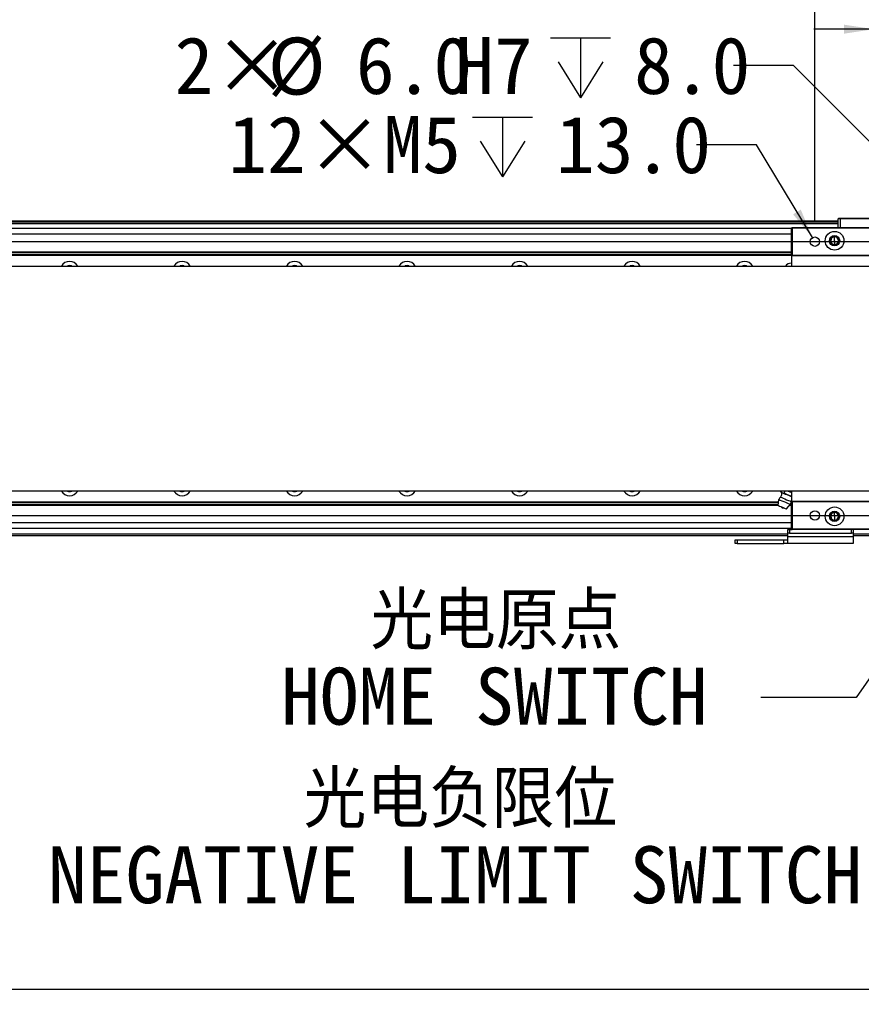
# Model space of a CAD drawing. Header units: millimetres. Extents: x 40 to 3320, y 40 to 2336.
# Tile 11 of 14: x 1680 to 2129, y 1526 to 2051. Entities that reach past the tile are written whole.
import ezdxf

# ---------------------------------------------------------------- set-up
doc = ezdxf.new("R2010")
doc.units = ezdxf.units.MM
doc.header["$LTSCALE"] = 8
doc.layers.add('DIMNS', color=7, linetype='Continuous')
doc.styles.add('SLDTEXTSTYLE7', font='txt')
doc.styles.add('SLDTEXTSTYLE8', font='txt', dxfattribs={"bigfont": 'bigfont'})
doc.dimstyles.new('SLDDIMSTYLE0', dxfattribs={"dimtxt": 30.4, "dimasz": 16, "dimexe": 0, "dimexo": 0.0625, "dimgap": 7.6, "dimtad": 2, "dimdec": 1, "dimrnd": 1e-09, "dimzin": 4, "dimdsep": 46, "dimtxsty": 'SLDTEXTSTYLE7', "dimsah": 1, "dimcen": 0.09, "dimadec": 0, "dimazin": 1, "dimtfac": 1, "dimtdec": 1, "dimtmove": 0, "dimatfit": 0, "dimfxl": 0, "dimfrac": 2, "dimtolj": 1, "dimtzin": 12, "dimarcsym": 0})
doc.dimstyles.new('SLDDIMSTYLE1', dxfattribs={"dimtxt": 30.4, "dimasz": 16, "dimexe": 0, "dimexo": 0.0625, "dimgap": 7.6, "dimtad": 0, "dimtih": 1, "dimtoh": 1, "dimdec": 1, "dimrnd": 1e-09, "dimzin": 4, "dimdsep": 46, "dimtxsty": 'SLDTEXTSTYLE7', "dimsah": 1, "dimcen": 0, "dimadec": 0, "dimazin": 1, "dimtfac": 1, "dimtdec": 1, "dimtofl": 0, "dimtmove": 0, "dimatfit": 3, "dimfxl": 0, "dimfrac": 2, "dimtolj": 1, "dimtzin": 12, "dimarcsym": 0})
doc.dimstyles.new('SLDDIMSTYLE2', dxfattribs={"dimtxt": 30.4, "dimasz": 16, "dimexe": 0, "dimexo": 0.0625, "dimgap": 7.6, "dimtad": 0, "dimtih": 1, "dimtoh": 1, "dimdec": 1, "dimrnd": 1e-09, "dimzin": 12, "dimdsep": 46, "dimtxsty": 'SLDTEXTSTYLE7', "dimsah": 1, "dimcen": 0, "dimadec": 0, "dimazin": 3, "dimtfac": 1, "dimtdec": 1, "dimtofl": 0, "dimtmove": 0, "dimatfit": 3, "dimfxl": 0, "dimfrac": 2, "dimtolj": 1, "dimtzin": 12, "dimarcsym": 0})
doc.dimstyles.new('SLDDIMSTYLE3', dxfattribs={"dimtxt": 30.4, "dimasz": 16, "dimexe": 0, "dimexo": 0.0625, "dimgap": 7.6, "dimtad": 2, "dimdec": 1, "dimrnd": 1e-09, "dimzin": 4, "dimdsep": 46, "dimtxsty": 'SLDTEXTSTYLE7', "dimsah": 1, "dimcen": 0.09, "dimadec": 0, "dimazin": 1, "dimtfac": 1, "dimtdec": 1, "dimtofl": 0, "dimtmove": 0, "dimatfit": 3, "dimfxl": 0, "dimfrac": 2, "dimtolj": 1, "dimtzin": 12, "dimarcsym": 0})
doc.dimstyles.new('SLDDIMSTYLE4', dxfattribs={"dimtxt": 0.18, "dimasz": 16, "dimexe": 0, "dimexo": 0.0625, "dimgap": 0, "dimtad": 0, "dimtih": 1, "dimtoh": 1, "dimdec": 0, "dimrnd": 1e-09, "dimzin": 0, "dimdsep": 46, "dimtxsty": 'Standard', "dimsah": 1, "dimcen": 0.09, "dimadec": 0, "dimazin": 0, "dimtfac": 16, "dimtdec": 0, "dimtofl": 0, "dimtmove": 0, "dimatfit": 3, "dimfxl": 0, "dimfrac": 2, "dimtolj": 1, "dimtzin": 0, "dimarcsym": 0})

# ---------------------------------------------------------------- blocks, each defined once
blk = doc.blocks.new('_D_3')
at = {"layer": 'DIMNS'}
for p, q in [((2385.37, 1932.5), (2385.37, 1964.5)), ((479.6, 1932.5), (2393.37, 1932.5)), ((2385.37, 1786.5), (2385.37, 1932.5)), ((479.6, 1786.5), (2393.37, 1786.5)), ((2385.37, 1786.5), (2385.37, 1754.5))]:
    blk.add_line(p, q, dxfattribs=at)
for points in [[(2385.37, 1932.5), (2387.77, 1948.5), (2382.97, 1948.5)], [(2385.37, 1786.5), (2382.97, 1770.5), (2387.77, 1770.5)]]:
    blk.add_solid(points, dxfattribs=at)
at = {"layer": 'DIMNS', "insert": (2345.48, 1826.14), "char_height": 30.4, "attachment_point": 1, "rotation": 90, "style": 'SLDTEXTSTYLE7'}
blk.add_mtext('146.0', dxfattribs=at)
blk = doc.blocks.new('_D_6')
at = {"layer": 'DIMNS'}
for p, q in [((2135.94, 1942.66), (2135.94, 2053.84)), ((2237.94, 1942.66), (2237.94, 2053.84)), ((2135.94, 2045.84), (2103.94, 2045.84)), ((2135.94, 2045.84), (2237.94, 2045.84)), ((2237.94, 2045.84), (2269.94, 2045.84))]:
    blk.add_line(p, q, dxfattribs=at)
for points in [[(2135.94, 2045.84), (2119.94, 2048.24), (2119.94, 2043.44)], [(2237.94, 2045.84), (2253.94, 2043.44), (2253.94, 2048.24)]]:
    blk.add_solid(points, dxfattribs=at)
at = {"layer": 'DIMNS', "insert": (2143.69, 2085.73), "char_height": 30.4, "attachment_point": 1, "style": 'SLDTEXTSTYLE7'}
blk.add_mtext('102.0', dxfattribs=at)
blk = doc.blocks.new('_D_7')
at = {"layer": 'DIMNS'}
for p, q in [((2104.44, 1942.66), (2104.44, 2096)), ((2269.44, 1942.66), (2269.44, 2096)), ((2104.44, 2088), (2269.44, 2088))]:
    blk.add_line(p, q, dxfattribs=at)
for points in [[(2104.44, 2088), (2120.44, 2085.6), (2120.44, 2090.4)], [(2269.44, 2088), (2253.44, 2090.4), (2253.44, 2085.6)]]:
    blk.add_solid(points, dxfattribs=at)
at = {"layer": 'DIMNS', "insert": (2143.69, 2127.89), "char_height": 30.4, "attachment_point": 1, "style": 'SLDTEXTSTYLE7'}
blk.add_mtext('165.0', dxfattribs=at)
blk = doc.blocks.new('SW_SYMBOL_HOLE_DEPTH')
at = {"layer": 'DIMNS', "color": 0}
for p, q in [((0, 7000), (6400, 7000)), ((3200, 7000), (3200, 600)), ((800, 4440), (3200, 600)), ((5600, 4440), (3200, 600))]:
    blk.add_line(p, q, dxfattribs=at)
blk = doc.blocks.new('_D_8')
at = {"layer": 'DIMNS'}
for p, q in [((2092.95, 2026.5), (2060.95, 2026.5)), ((2184.82, 1934.62), (2092.95, 2026.5))]:
    blk.add_line(p, q, dxfattribs=at)
blk.add_solid([(2184.82, 1934.62), (2175.21, 1947.63), (2171.81, 1944.24)], dxfattribs=at)
at = {"layer": 'DIMNS', "xscale": 0.004985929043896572, "yscale": 0.004985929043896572, "zscale": 0.004985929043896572}
blk.add_blockref('SW_SYMBOL_HOLE_DEPTH', (1963.5, 2006.25), dxfattribs=at)
at = {"layer": 'DIMNS', "char_height": 30.4, "attachment_point": 1, "style": 'SLDTEXTSTYLE7'}
for s, insert in [('2×', (1762.93, 2041.69)), ('%%c', (1812.67, 2041.39)), ('6.0', (1859.64, 2041.69)), ('H7', (1912.58, 2041.69)), ('8.0', (2008, 2041.69))]:
    blk.add_mtext(s, dxfattribs=dict(at, insert=insert))
blk = doc.blocks.new('_D_9')
at = {"layer": 'DIMNS'}
for p, q in [((2073.25, 1984.15), (2041.25, 1984.15)), ((2103.15, 1934.64), (2073.25, 1984.15))]:
    blk.add_line(p, q, dxfattribs=at)
blk.add_solid([(2103.15, 1934.64), (2096.93, 1949.58), (2092.83, 1947.09)], dxfattribs=at)
at = {"layer": 'DIMNS', "xscale": 0.004985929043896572, "yscale": 0.004985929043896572, "zscale": 0.004985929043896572}
blk.add_blockref('SW_SYMBOL_HOLE_DEPTH', (1921.85, 1964.02), dxfattribs=at)
at = {"layer": 'DIMNS', "char_height": 30.4, "attachment_point": 1, "style": 'SLDTEXTSTYLE7'}
for s, insert in [('12×M5', (1791.59, 1999.46)), ('13.0', (1966.35, 1999.46))]:
    blk.add_mtext(s, dxfattribs=dict(at, insert=insert))
blk = doc.blocks.new('_D_10')
at = {"layer": 'DIMNS'}
for p, q in [((386.94, 1718.34), (386.94, 1525.7)), ((2186.94, 1718.34), (2186.94, 1525.7)), ((386.94, 1533.7), (2186.94, 1533.7))]:
    blk.add_line(p, q, dxfattribs=at)
for points in [[(386.94, 1533.7), (402.94, 1531.3), (402.94, 1536.1)], [(2186.94, 1533.7), (2170.94, 1536.1), (2170.94, 1531.3)]]:
    blk.add_solid(points, dxfattribs=at)
at = {"layer": 'DIMNS', "insert": (1230.53, 1573.59), "char_height": 30.4, "attachment_point": 1, "style": 'SLDTEXTSTYLE7'}
blk.add_mtext('1800.0', dxfattribs=at)
blk = doc.blocks.new('SW_NOTE_3')
at = {"layer": 'DIMNS', "color": 0, "char_height": 30.4, "attachment_point": 2}
for s, insert, style in [('光电原点', (-141.32, 56.03), 'SLDTEXTSTYLE8'), ('HOME SWITCH', (-142.13, 15.84), 'SLDTEXTSTYLE7')]:
    blk.add_mtext(s, dxfattribs=dict(at, insert=insert, style=style))
blk = doc.blocks.new('SW_NOTE_4')
at = {"layer": 'DIMNS', "color": 0, "char_height": 30.4, "attachment_point": 2}
for s, insert, style in [('光电负限位', (-230.41, 55.97), 'SLDTEXTSTYLE8'), ('NEGATIVE LIMIT SWITCH', (-233.24, 15.78), 'SLDTEXTSTYLE7')]:
    blk.add_mtext(s, dxfattribs=dict(at, insert=insert, style=style))

msp = doc.modelspace()

# ---------------------------------------------------------------- linework, layer by layer
at = {"color": 7, "linetype": 'Continuous', "lineweight": 25}
for p, q in [((2116.94, 1943.5), (456.94, 1943.5)), ((456.94, 1943.3), (2116.94, 1943.3)), ((2116.94, 1944.7), (2117.24, 1945)), ((2117.94, 1944.7), (2116.94, 1944.7)), ((2116.94, 1940), (2116.94, 1944.7)), ((2117.24, 1945), (2118.07, 1945)), ((2117.94, 1944.7), (2118.07, 1945)), ((2143.94, 1944.7), (2117.94, 1944.7)), ((2117.94, 1944.7), (2117.94, 1940)), ((2118.07, 1945), (2143.82, 1945)), ((456.94, 1943.1), (2116.94, 1943.1)), ((2116.94, 1943), (456.94, 1943)), ((2116.94, 1942), (456.94, 1942)), ((2091.94, 1939.5), (481.94, 1939.5)), ((2091.94, 1939.7), (2092.24, 1940)), ((2091.94, 1939.7), (2092.24, 1939.7)), ((2091.94, 1925.3), (2091.94, 1939.7)), ((2092.24, 1939.7), (2092.24, 1940)), ((2092.24, 1940), (2281.64, 1940)), ((2281.64, 1939.7), (2092.24, 1939.7)), ((2092.24, 1939.7), (2092.24, 1925.3)), ((2114.94, 1935.07), (2114.94, 1935.5)), ((2114.94, 1933), (2114.94, 1935.07)), ((2114.94, 1933), (2114.94, 1930.93)), ((2114.94, 1930.93), (2114.94, 1930.5)), ((488.74, 1925.3), (2091.94, 1925.3)), ((488.77, 1925.61), (2091.94, 1925.61)), ((488.89, 1926.69), (2091.94, 1926.69)), ((488.92, 1927), (2091.94, 1927)), ((2091.94, 1925.3), (2092.24, 1925.3)), ((2091.94, 1925.3), (2092.24, 1925)), ((2091.94, 1925.3), (2091.94, 1919.5)), ((2092.24, 1925.3), (2281.64, 1925.3)), ((2092.24, 1925), (2092.24, 1925.3)), ((2281.64, 1925), (2092.24, 1925)), ((269.94, 1919.5), (2303.94, 1919.5)), ((2091.94, 1921), (2091.83, 1921)), ((2303.94, 1799.5), (269.94, 1799.5)), ((2086.21, 1799.09), (2086.66, 1798.74)), ((2086.22, 1799.09), (2086.39, 1799.5)), ((2086.22, 1799.09), (2087.09, 1798.56)), ((2087.09, 1798.56), (2088.08, 1798.3)), ((2088.08, 1798.3), (2088.59, 1799.5)), ((2089.88, 1797.38), (2088.08, 1798.3)), ((2091.8, 1796.72), (2089.88, 1797.38)), ((2090.7, 1799.31), (2090.15, 1799.5)), ((2091.94, 1798.67), (2090.7, 1799.31)), ((2091.8, 1796.72), (2091.94, 1797.06)), ((2091.94, 1799.5), (2091.94, 1793.7)), ((481.94, 1793.7), (2085.15, 1793.7)), ((481.94, 1793.39), (2085.12, 1793.39)), ((481.94, 1792.31), (2085, 1792.31)), ((481.94, 1792), (2084.97, 1792)), ((2084.94, 1791.76), (2085.28, 1794.98)), ((2089.27, 1789.92), (2091.35, 1792.41)), ((2091.01, 1792), (2091.94, 1792)), ((2091.27, 1792.31), (2091.94, 1792.31)), ((2091.64, 1793.39), (2091.94, 1793.39)), ((2091.66, 1793.7), (2091.94, 1793.7)), ((2091.94, 1794.5), (2091.67, 1793.9)), ((2092.24, 1794), (2091.94, 1793.7)), ((2092.24, 1793.7), (2091.94, 1793.7)), ((2091.94, 1779.3), (2091.94, 1793.7)), ((2092.24, 1794), (2281.64, 1794)), ((2092.24, 1794), (2092.24, 1793.7)), ((2281.64, 1793.7), (2092.24, 1793.7)), ((2092.24, 1793.7), (2092.24, 1779.3)), ((2114.94, 1788.07), (2114.94, 1788.5)), ((2114.94, 1786), (2114.94, 1788.07)), ((2114.94, 1786), (2114.94, 1783.93)), ((2114.94, 1783.93), (2114.94, 1783.5)), ((2091.94, 1779.49), (481.94, 1779.49)), ((2089.94, 1775.5), (488.94, 1775.5)), ((2089.94, 1777), (2089.94, 1779)), ((2089.94, 1779), (2090.94, 1779)), ((2090.94, 1777), (2089.94, 1777)), ((2089.94, 1775.17), (2089.94, 1777)), ((2090.94, 1779), (2090.94, 1777)), ((2090.94, 1779), (2092.24, 1779)), ((2090.94, 1777), (2123.94, 1777)), ((2092.24, 1779.3), (2091.94, 1779.3)), ((2092.24, 1779), (2091.94, 1779.3)), ((2092.24, 1779.3), (2281.64, 1779.3)), ((2092.24, 1779.3), (2092.24, 1779)), ((2281.64, 1779), (2092.24, 1779)), ((2123.94, 1777), (2123.94, 1779)), ((2124.94, 1777), (2123.94, 1777)), ((2124.94, 1779), (2124.94, 1777)), ((2124.94, 1777), (2124.94, 1775.17)), ((2176.94, 1775.5), (2124.94, 1775.5)), ((2061.94, 1771.5), (2061.94, 1773.5)), ((2061.94, 1773.5), (2062.94, 1773.5)), ((2062.94, 1771.5), (2061.94, 1771.5)), ((2062.94, 1773.5), (2062.94, 1771.5)), ((2062.94, 1773.5), (2087.94, 1773.5)), ((2062.94, 1771.5), (2087.94, 1771.5)), ((2087.94, 1771.5), (2087.94, 1773.5)), ((2087.94, 1773.5), (2089.94, 1773.5)), ((2089.94, 1771.5), (2087.94, 1771.5)), ((2089.94, 1775.17), (2124.94, 1775.17)), ((2089.94, 1771.5), (2089.94, 1775.17)), ((2124.94, 1771.5), (2089.94, 1771.5)), ((2124.94, 1775.17), (2124.94, 1771.5))]:
    msp.add_line(p, q, dxfattribs=at)
at = {"color": 8, "linetype": 'Continuous', "lineweight": 25}
for p, q in [((2091.94, 1936.5), (481.94, 1936.5)), ((2091.94, 1782.49), (481.94, 1782.49)), ((2089.94, 1776.5), (488.94, 1776.5)), ((2176.94, 1776.5), (2124.94, 1776.5))]:
    msp.add_line(p, q, dxfattribs=at)
at = {"color": 7, "linetype": 'Continuous', "lineweight": 25, "flags": 128}
for points in [[(1706.94, 1919.75), (1705.95, 1919.56), (1705.8, 1919.5)], [(1708.09, 1919.5), (1707.94, 1919.56), (1706.94, 1919.75)], [(1766.94, 1919.75), (1765.95, 1919.56), (1765.8, 1919.5)], [(1768.09, 1919.5), (1767.94, 1919.56), (1766.94, 1919.75)], [(1826.94, 1919.75), (1825.95, 1919.56), (1825.8, 1919.5)], [(1828.09, 1919.5), (1827.94, 1919.56), (1826.94, 1919.75)], [(1886.94, 1919.75), (1885.95, 1919.56), (1885.8, 1919.5)], [(1888.09, 1919.5), (1887.94, 1919.56), (1886.94, 1919.75)], [(1946.94, 1919.75), (1945.95, 1919.56), (1945.8, 1919.5)], [(1948.09, 1919.5), (1947.94, 1919.56), (1946.94, 1919.75)], [(2006.94, 1919.75), (2005.95, 1919.56), (2005.8, 1919.5)], [(2008.09, 1919.5), (2007.94, 1919.56), (2006.94, 1919.75)], [(2066.94, 1919.75), (2065.95, 1919.56), (2065.8, 1919.5)], [(2068.09, 1919.5), (2067.94, 1919.56), (2066.94, 1919.75)], [(2086.14, 1796.25), (2086.31, 1796.18), (2086.79, 1795.97), (2087.52, 1795.66), (2088.43, 1795.28), (2089.38, 1794.87), (2090.29, 1794.49), (2091.02, 1794.18), (2091.5, 1793.97), (2091.67, 1793.9)], [(2086.66, 1798.74), (2086.67, 1798.74), (2086.69, 1798.73), (2086.72, 1798.72), (2086.77, 1798.7), (2086.83, 1798.67), (2086.91, 1798.64), (2086.99, 1798.6), (2087.09, 1798.56)], [(2087.09, 1798.56), (2087.33, 1798.46), (2087.6, 1798.34), (2087.92, 1798.21), (2088.27, 1798.06), (2088.65, 1797.9), (2089.05, 1797.73), (2089.46, 1797.55), (2089.88, 1797.38)], [(2089.88, 1797.38), (2090.3, 1797.2), (2090.72, 1797.02), (2091.11, 1796.85), (2091.49, 1796.69), (2091.84, 1796.54), (2091.94, 1796.5)], [(2090.25, 1799.5), (2090.28, 1799.49), (2090.7, 1799.31)], [(2090.7, 1799.31), (2091.12, 1799.13), (2091.54, 1798.96), (2091.94, 1798.79), (2091.94, 1798.78)], [(2084.94, 1791.76), (2085.11, 1791.69), (2085.58, 1791.49), (2086.28, 1791.19), (2087.11, 1790.84), (2087.94, 1790.49), (2088.64, 1790.19), (2089.11, 1789.99), (2089.27, 1789.92)], [(2085.28, 1794.98), (2085.47, 1794.9), (2085.99, 1794.68), (2086.8, 1794.34), (2087.79, 1793.92), (2088.85, 1793.47), (2089.84, 1793.05), (2090.64, 1792.71), (2091.17, 1792.48), (2091.35, 1792.41)]]:
    msp.add_lwpolyline(points, dxfattribs=at)
at = {"color": 7, "linetype": 'Continuous', "lineweight": 25}
for centre, radius in [((2114.94, 1933), 5), ((2104.44, 1932.5), 2.5), ((2114.94, 1933), 2.75), ((2114.94, 1786), 5), ((2104.44, 1786.5), 2.5), ((2114.94, 1786), 2.75)]:
    msp.add_circle(centre, radius, dxfattribs=at)
for centre, radius, start, end in [((2114.94, 1933), 2.5, 90, 270), ((2114.94, 1933), 2.07, 90, 270), ((2114.94, 1933), 2.5, 270, 90), ((2114.94, 1933), 2.07, 270, 90), ((1706.94, 1917), 5, 90, 150), ((1706.94, 1917), 5, 30, 90), ((1766.94, 1917), 5, 90, 150), ((1766.94, 1917), 5, 30, 90), ((1826.94, 1917), 5, 90, 150), ((1826.94, 1917), 5, 30, 90), ((1886.94, 1917), 5, 90, 150), ((1886.94, 1917), 5, 30, 90), ((1946.94, 1917), 5, 90, 150), ((1946.94, 1917), 5, 30, 90), ((2006.94, 1917), 5, 90, 150), ((2006.94, 1917), 5, 30, 90), ((2066.94, 1917), 5, 90, 150), ((2066.94, 1917), 5, 30, 90), ((2091.84, 1917), 4, 90.0169, 141.3178), ((1706.94, 1802), 5, 210, 330), ((1706.94, 1802), 2.75, 245.3801, 294.6199), ((1766.94, 1802), 5, 210, 330), ((1766.94, 1802), 2.75, 245.3801, 294.6199), ((1826.94, 1802), 5, 210, 330), ((1826.94, 1802), 2.75, 245.3801, 294.6199), ((1886.94, 1802), 5, 210, 330), ((1886.94, 1802), 2.75, 245.3801, 294.6199), ((1946.94, 1802), 5, 210, 330), ((1946.94, 1802), 2.75, 245.3801, 294.6199), ((2006.94, 1802), 5, 210, 330), ((2006.94, 1802), 2.75, 245.3801, 294.6199), ((2066.94, 1802), 5, 210, 330), ((2066.94, 1802), 2.75, 245.3801, 294.6199), ((2114.94, 1786), 2.5, 90, 270), ((2114.94, 1786), 2.07, 90, 270), ((2114.94, 1786), 2.5, 270, 90), ((2114.94, 1786), 2.07, 270, 90)]:
    msp.add_arc(centre, radius, start, end, dxfattribs=at)
for points, knots in [([(2086.14, 1796.25), (2085.95, 1796.07), (2085.56, 1795.72), (2085.38, 1795.23), (2085.28, 1794.98)], [0, 0, 0, 0, 0.50001, 1, 1, 1, 1]), ([(2086.66, 1798.74), (2086.68, 1798.31), (2086.71, 1797.43), (2086.33, 1796.64), (2086.14, 1796.25)], [0, 0, 0, 0, 0.5, 1, 1, 1, 1]), ([(2087.01, 1790.61), (2086.88, 1790.68), (2086.62, 1790.81), (2086.44, 1791.05), (2086.34, 1791.16)], [0, 0, 0, 0, 0.500026, 1, 1, 1, 1]), ([(2091.67, 1793.9), (2091.67, 1793.64), (2091.69, 1793.12), (2091.47, 1792.64), (2091.35, 1792.41)], [0, 0, 0, 0, 0.499994, 1, 1, 1, 1]), ([(2087.01, 1790.61), (2087.15, 1790.56), (2087.43, 1790.47), (2087.72, 1790.5), (2087.87, 1790.52)], [0, 0, 0, 0, 0.500007, 1, 1, 1, 1])]:
    msp.add_open_spline(points, degree=3, knots=knots, dxfattribs=at)

# ---------------------------------------------------------------- block references
at = {"layer": 'DIMNS'}
for name, p in [('SW_NOTE_3', (2075.63, 1689.42)), ('SW_NOTE_4', (2145.83, 1594.23))]:
    msp.add_blockref(name, p, dxfattribs=at)

# ---------------------------------------------------------------- dimensions: what is measured, and where the dimension line sits
for base, p1, p2, dimstyle, picture, middle in [((2269.44, 2088), (2104.44, 1932.5), (2269.44, 1932.5), 'SLDDIMSTYLE0', '_D_7', (2192.12, 2088)), ((2237.94, 2045.84), (2135.94, 1932.5), (2237.94, 1932.5), 'SLDDIMSTYLE0', '_D_6', (2192.12, 2045.84)), ((2186.94, 1533.7), (386.94, 1728.5), (2186.94, 1728.5), 'SLDDIMSTYLE3', '_D_10', (1289.93, 1533.7))]:
    dim = msp.add_linear_dim(base=base, p1=p1, p2=p2, dimstyle=dimstyle, dxfattribs=at)
    dim.commit()
    dim.dimension.update_dxf_attribs({"geometry": picture, "text_midpoint": middle, "dimtype": 160})
dim = msp.add_diameter_dim_2p(p1=(2189.07, 1930.38), p2=(2184.82, 1934.62), text='2×<>H7{\\fGDT;x}8.0', dimstyle='SLDDIMSTYLE1', dxfattribs=at)
dim.commit()
dim.dimension.update_dxf_attribs({"geometry": '_D_8', "text_midpoint": (1911.94, 2026.5), "dimtype": 163})
dim = msp.add_diameter_dim_2p(p1=(2105.74, 1930.36), p2=(2103.15, 1934.64), text='12×M5{\\fGDT;x}13.0', dimstyle='SLDDIMSTYLE2', override={"dimpost": '<>'}, dxfattribs=at)
dim.commit()
dim.dimension.update_dxf_attribs({"geometry": '_D_9', "text_midpoint": (1916.42, 1984.15), "dimtype": 163})
dim = msp.add_linear_dim(base=(2385.37, 1932.5), p1=(469.44, 1786.5), p2=(469.44, 1932.5), angle=90, dimstyle='SLDDIMSTYLE0', dxfattribs=at)
dim.commit()
dim.dimension.update_dxf_attribs({"geometry": '_D_3', "text_midpoint": (2385.37, 1874.57), "dimtype": 160})

# ---------------------------------------------------------------- leaders
msp.add_leader([(2176.04, 1760.5), (2126.43, 1689.42), (2075.63, 1689.42)], dimstyle='SLDDIMSTYLE4', dxfattribs=at)

doc.saveas('drawing.dxf')
